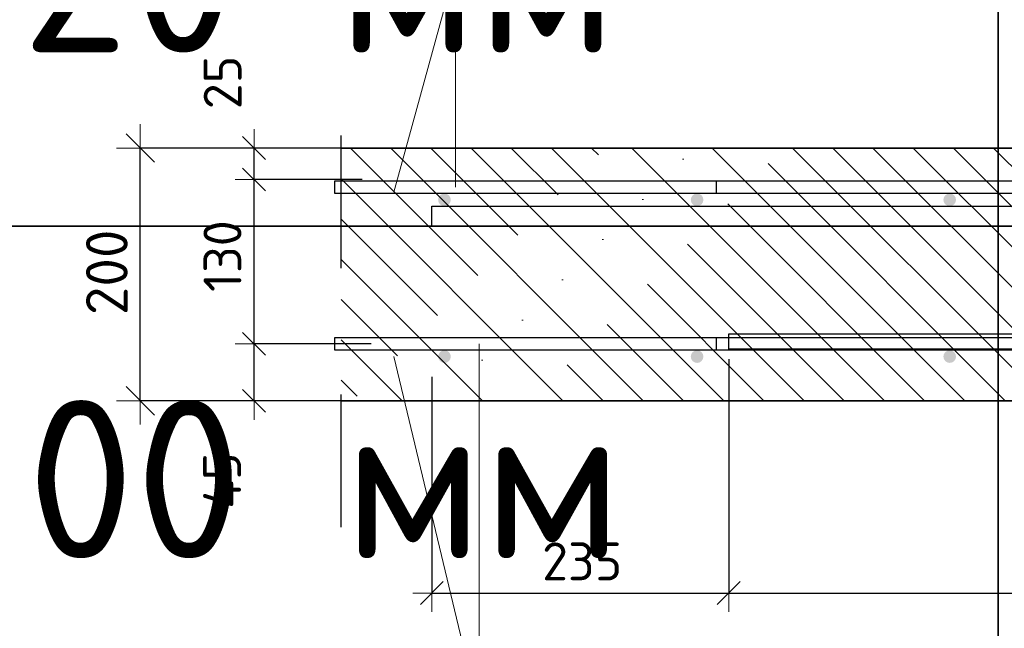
# Model space of a CAD drawing. Header units: metres. Extents: x -38 to 114, y -15 to 21.
# Tile 67 of 244: x 86.937 to 87.716, y -5.611 to -5.129. Entities that reach past the tile are written whole.
import ezdxf

# ---------------------------------------------------------------- set-up
doc = ezdxf.new("R2010")
doc.units = ezdxf.units.M
doc.header["$PDMODE"] = 65
doc.linetypes.add('______4', pattern=[0.135, 0.105, -0.03])
for name, color, linetype, lineweight in [('XR$4$Арм. стержнями верхней зоны', 180, 'Continuous', 35), ('XR$4$Арм. стержнями нижней зоны', 180, 'Continuous', 35), ('XR$4$Арм.стержн. Арматура края', 96, 'Continuous', 35), ('XR$4$Арм.стержн.горизонт. 1', 180, 'Continuous', 35), ('XR$4$Арм.стержн.горизонт. 2', 202, 'Continuous', 35), ('XR$4$ВК__отв в полу 1-2 эт', 220, 'Continuous', 25), ('XR$4$Размерная линия (1)', 7, 'Continuous', 13), ('XR$4$Размерная линия_ общее', 7, 'Continuous', 13), ('XR$6$Арм. стержнями верхней зоны', 180, 'Continuous', 35), ('XR$6$Арм. стержнями нижней зоны', 180, 'Continuous', 35), ('XR$6$Арм.стержн. Арматура края', 96, 'Continuous', 35), ('XR$6$Арм.стержн.горизонт. 1', 180, 'Continuous', 35), ('XR$6$Арм.стержн.горизонт. 2', 202, 'Continuous', 35), ('XR$6$ВК__отв в полу 1-2 эт', 220, 'Continuous', 25), ('XR$6$Размерная линия (1)', 7, 'Continuous', 13), ('XR$6$Размерная линия_ общее', 7, 'Continuous', 13)]:
    doc.layers.add(name, color=color, linetype=linetype, lineweight=lineweight)
doc.styles.add('ISOCPEUR', font='txt')
doc.dimstyles.new('DIMSTYLE_12', dxfattribs={"dimtxt": 0.03, "dimasz": 0.03, "dimexe": 0, "dimexo": 0, "dimgap": 0.015, "dimtad": 2, "dimdec": 0, "dimlfac": 1000, "dimrnd": 1, "dimzin": 12, "dimdsep": 46, "dimtxsty": 'ISOCPEUR', "dimblk1": 'ALL_ML_STRICH', "dimblk2": 'ALL_ML_STRICH', "dimsah": 1, "dimcen": 0, "dimclrd": 7, "dimclre": 256, "dimclrt": 7, "dimadec": 0, "dimazin": 0, "dimtfac": 1, "dimtdec": 0, "dimtix": 1, "dimtmove": 2, "dimatfit": 3, "dimfxl": 0, "dimtzin": 0, "dimlwd": 0, "dimlwe": -3, "dimarcsym": 0})
doc.dimstyles.new('DIMSTYLE_14', dxfattribs={"dimtxt": 0.03, "dimasz": 0.03, "dimexe": 0, "dimexo": 0, "dimgap": 0.015, "dimtad": 2, "dimdec": 0, "dimlfac": 1000, "dimrnd": 1, "dimzin": 12, "dimdsep": 46, "dimtxsty": 'ISOCPEUR', "dimblk1": 'ALL_ML_STRICH', "dimblk2": 'ALL_ML_STRICH', "dimsah": 1, "dimcen": 0, "dimclrd": 7, "dimclre": 256, "dimclrt": 7, "dimadec": 0, "dimazin": 0, "dimtfac": 1, "dimtdec": 0, "dimtix": 1, "dimtmove": 2, "dimatfit": 3, "dimfxl": 0, "dimtvp": 1.2, "dimtzin": 0, "dimlwd": 0, "dimlwe": -3, "dimarcsym": 0})
doc.dimstyles.new('DIMSTYLE_24', dxfattribs={"dimtxt": 0.03, "dimasz": 0.03, "dimexe": 0, "dimexo": 0, "dimgap": 0.015, "dimtad": 2, "dimdec": 0, "dimlfac": 1000, "dimrnd": 5, "dimzin": 12, "dimdsep": 46, "dimtxsty": 'ISOCPEUR', "dimblk1": 'ALL_ML_STRICH', "dimblk2": 'ALL_ML_STRICH', "dimsah": 1, "dimcen": 0, "dimclrd": 7, "dimclre": 256, "dimclrt": 7, "dimadec": 0, "dimazin": 0, "dimtfac": 1, "dimtdec": 0, "dimtix": 1, "dimtmove": 2, "dimatfit": 3, "dimfxl": 0, "dimtzin": 0, "dimlwd": 0, "dimlwe": -3, "dimarcsym": 0})
doc.dimstyles.new('DIMSTYLE_8', dxfattribs={"dimtxt": 0.033, "dimasz": 0.0375, "dimexe": 0, "dimexo": 0, "dimgap": 0.0165, "dimtad": 2, "dimdec": 0, "dimlfac": 1000, "dimrnd": 1, "dimzin": 12, "dimdsep": 46, "dimtxsty": 'ISOCPEUR', "dimblk1": 'ALL_ML_STRICH', "dimblk2": 'ALL_ML_STRICH', "dimsah": 1, "dimcen": 0, "dimclrd": 7, "dimclre": 256, "dimclrt": 7, "dimadec": 0, "dimazin": 0, "dimtfac": 1, "dimtdec": 0, "dimtix": 1, "dimtmove": 2, "dimatfit": 3, "dimfxl": 0, "dimtzin": 0, "dimlwd": 0, "dimlwe": -3, "dimarcsym": 0})
pattern_1 = [(135, (0, 0), (-0.031819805, -0.031819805), [0.4, -0.05, 0, -0.05]), (135, (-0.01591, -0.01591), (-0.031819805, -0.031819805), [0.8, -0.1, 0.1, -0.1])]

# ---------------------------------------------------------------- blocks, each defined once
blk = doc.blocks.new('ALL_ML_STRICH')
at = {"color": 0, "linetype": 'ByBlock', "lineweight": -2}
for p, q in [((0, -0.5), (0, 0.5)), ((-0.3, -0.3), (0.3, 0.3)), ((-1, 0), (0.5, 0))]:
    blk.add_line(p, q, dxfattribs=at)
blk = doc.blocks.new('*D416')
at = {"layer": 'DEFPOINTS', "color": 7, "linetype": 'Continuous', "lineweight": 13, "transparency": 33554687}
for p in [(87.23884, -5.23081), (87.03226, -5.43081), (87.23884, -5.43081)]:
    blk.add_point(p, dxfattribs=at)
at = {"layer": 'XR$4$Размерная линия_ общее', "color": 253, "linetype": 'Continuous', "lineweight": -2, "true_color": 0xa0a0a0, "transparency": 33554687}
for p, q in [((87.21884, -5.23081), (87.03226, -5.23081)), ((87.21884, -5.43081), (87.03226, -5.43081))]:
    blk.add_line(p, q, dxfattribs=at)
at = {"layer": 'XR$4$Размерная линия_ общее', "color": 7, "linetype": 'Continuous', "lineweight": -2, "transparency": 33554687}
blk.add_line((87.03226, -5.43081), (87.03226, -5.23081), dxfattribs=at)
at = {"layer": 'XR$4$Размерная линия_ общее', "color": 7, "linetype": 'Continuous', "lineweight": 13, "transparency": 33554687, "xscale": 0.0375, "yscale": 0.0375, "zscale": 0.0375}
for p, rotation in [((87.03226, -5.23081), 90), ((87.03226, -5.43081), 270)]:
    blk.add_blockref('ALL_ML_STRICH', p, dxfattribs=dict(at, rotation=rotation))
at = {"layer": 'XR$4$Размерная линия_ общее', "color": 7, "linetype": 'Continuous', "lineweight": 13, "transparency": 33554687, "insert": (87.00576, -5.32916), "char_height": 0.033, "width": 0.099, "attachment_point": 5, "rotation": 90, "style": 'ISOCPEUR'}
blk.add_mtext('\\A1;{200}', dxfattribs=at)
blk = doc.blocks.new('*D417')
at = {"layer": 'DEFPOINTS', "color": 7, "linetype": 'Continuous', "lineweight": 13, "transparency": 33554687}
for p in [(87.23496, -5.38581), (87.12229, -5.43081), (87.22211, -5.43081)]:
    blk.add_point(p, dxfattribs=at)
at = {"layer": 'XR$4$Размерная линия (1)', "color": 9, "linetype": 'Continuous', "lineweight": -2, "true_color": 0xc7c7c7, "transparency": 33554687}
for p, q in [((87.21496, -5.38581), (87.12229, -5.38581)), ((87.20211, -5.43081), (87.12229, -5.43081))]:
    blk.add_line(p, q, dxfattribs=at)
at = {"layer": 'XR$4$Размерная линия (1)', "color": 7, "linetype": 'Continuous', "lineweight": -2, "transparency": 33554687}
blk.add_line((87.12229, -5.43081), (87.12229, -5.38581), dxfattribs=at)
at = {"layer": 'XR$4$Размерная линия (1)', "color": 7, "linetype": 'Continuous', "lineweight": 13, "transparency": 33554687, "xscale": 0.03, "yscale": 0.03, "zscale": 0.03}
for p, rotation in [((87.12229, -5.38581), 90), ((87.12229, -5.43081), 270)]:
    blk.add_blockref('ALL_ML_STRICH', p, dxfattribs=dict(at, rotation=rotation))
at = {"layer": 'XR$4$Размерная линия (1)', "color": 7, "linetype": 'Continuous', "lineweight": 13, "transparency": 33554687, "insert": (87.09698, -5.49394), "char_height": 0.03, "width": 0.06, "attachment_point": 5, "rotation": 90, "style": 'ISOCPEUR'}
blk.add_mtext('\\A1;{45}', dxfattribs=at)
blk = doc.blocks.new('*D418')
at = {"layer": 'DEFPOINTS', "color": 7, "linetype": 'Continuous', "lineweight": 13, "transparency": 33554687}
for p in [(87.22793, -5.25581), (87.12229, -5.38581), (87.23496, -5.38581)]:
    blk.add_point(p, dxfattribs=at)
at = {"layer": 'XR$4$Размерная линия (1)', "color": 9, "linetype": 'Continuous', "lineweight": -2, "true_color": 0xc7c7c7, "transparency": 33554687}
for p, q in [((87.20793, -5.25581), (87.12229, -5.25581)), ((87.21496, -5.38581), (87.12229, -5.38581))]:
    blk.add_line(p, q, dxfattribs=at)
at = {"layer": 'XR$4$Размерная линия (1)', "color": 7, "linetype": 'Continuous', "lineweight": -2, "transparency": 33554687}
blk.add_line((87.12229, -5.38581), (87.12229, -5.25581), dxfattribs=at)
at = {"layer": 'XR$4$Размерная линия (1)', "color": 7, "linetype": 'Continuous', "lineweight": 13, "transparency": 33554687, "xscale": 0.03, "yscale": 0.03, "zscale": 0.03}
for p, rotation in [((87.12229, -5.25581), 90), ((87.12229, -5.38581), 270)]:
    blk.add_blockref('ALL_ML_STRICH', p, dxfattribs=dict(at, rotation=rotation))
at = {"layer": 'XR$4$Размерная линия (1)', "color": 7, "linetype": 'Continuous', "lineweight": 13, "transparency": 33554687, "insert": (87.09729, -5.31631), "char_height": 0.03, "width": 0.09, "attachment_point": 5, "rotation": 90, "style": 'ISOCPEUR'}
blk.add_mtext('\\A1;{130}', dxfattribs=at)
blk = doc.blocks.new('*D419')
at = {"layer": 'DEFPOINTS', "color": 7, "linetype": 'Continuous', "lineweight": 13, "transparency": 33554687}
for p in [(87.2458, -5.23081), (87.12229, -5.25581), (87.22793, -5.25581)]:
    blk.add_point(p, dxfattribs=at)
at = {"layer": 'XR$4$Размерная линия (1)', "color": 9, "linetype": 'Continuous', "lineweight": -2, "true_color": 0xc7c7c7, "transparency": 33554687}
for p, q in [((87.2258, -5.23081), (87.12229, -5.23081)), ((87.20793, -5.25581), (87.12229, -5.25581))]:
    blk.add_line(p, q, dxfattribs=at)
at = {"layer": 'XR$4$Размерная линия (1)', "color": 7, "linetype": 'Continuous', "lineweight": -2, "transparency": 33554687}
blk.add_line((87.12229, -5.25581), (87.12229, -5.23081), dxfattribs=at)
at = {"layer": 'XR$4$Размерная линия (1)', "color": 7, "linetype": 'Continuous', "lineweight": 13, "transparency": 33554687, "xscale": 0.03, "yscale": 0.03, "zscale": 0.03}
for p, rotation in [((87.12229, -5.23081), 90), ((87.12229, -5.25581), 270)]:
    blk.add_blockref('ALL_ML_STRICH', p, dxfattribs=dict(at, rotation=rotation))
at = {"layer": 'XR$4$Размерная линия (1)', "color": 7, "linetype": 'Continuous', "lineweight": 13, "transparency": 33554687, "insert": (87.09743, -5.17898), "char_height": 0.03, "width": 0.06, "attachment_point": 5, "rotation": 90, "style": 'ISOCPEUR'}
blk.add_mtext('\\A1;{25}', dxfattribs=at)
blk = doc.blocks.new('*D481')
at = {"layer": 'DEFPOINTS', "color": 7, "linetype": 'Continuous', "lineweight": 13, "transparency": 33554687}
for p in [(87.49808, -5.37781), (87.26308, -5.39181), (87.26308, -5.58282)]:
    blk.add_point(p, dxfattribs=at)
at = {"layer": 'XR$4$Размерная линия (1)', "color": 9, "linetype": 'Continuous', "lineweight": -2, "true_color": 0xc7c7c7, "transparency": 33554687}
for p, q in [((87.49808, -5.39781), (87.49808, -5.58282)), ((87.26308, -5.41181), (87.26308, -5.58282))]:
    blk.add_line(p, q, dxfattribs=at)
at = {"layer": 'XR$4$Размерная линия (1)', "color": 7, "linetype": 'Continuous', "lineweight": -2, "transparency": 33554687}
blk.add_line((87.26308, -5.58282), (87.49808, -5.58282), dxfattribs=at)
at = {"layer": 'XR$4$Размерная линия (1)', "color": 7, "linetype": 'Continuous', "lineweight": 13, "transparency": 33554687, "xscale": 0.03, "yscale": 0.03, "zscale": 0.03, "rotation": 180}
blk.add_blockref('ALL_ML_STRICH', (87.26308, -5.58282), dxfattribs=at)
at = {"layer": 'XR$4$Размерная линия (1)', "color": 7, "linetype": 'Continuous', "lineweight": 13, "transparency": 33554687, "xscale": 0.03, "yscale": 0.03, "zscale": 0.03}
blk.add_blockref('ALL_ML_STRICH', (87.49808, -5.58282), dxfattribs=at)
at = {"layer": 'XR$4$Размерная линия (1)', "color": 7, "linetype": 'Continuous', "lineweight": 13, "transparency": 33554687, "insert": (87.38208, -5.55782), "char_height": 0.03, "width": 0.09, "attachment_point": 5, "style": 'ISOCPEUR'}
blk.add_mtext('\\A1;{235}', dxfattribs=at)
blk = doc.blocks.new('*D482')
at = {"layer": 'DEFPOINTS', "color": 7, "linetype": 'Continuous', "lineweight": 13, "transparency": 33554687}
for p in [(87.49808, -5.37781), (88.38308, -5.43081), (87.49808, -5.58282)]:
    blk.add_point(p, dxfattribs=at)
at = {"layer": 'XR$4$Размерная линия (1)', "color": 9, "linetype": 'Continuous', "lineweight": -2, "true_color": 0xc7c7c7, "transparency": 33554687}
for p, q in [((87.49808, -5.39781), (87.49808, -5.58282)), ((88.38308, -5.45081), (88.38308, -5.58282))]:
    blk.add_line(p, q, dxfattribs=at)
at = {"layer": 'XR$4$Размерная линия (1)', "color": 7, "linetype": 'Continuous', "lineweight": -2, "transparency": 33554687}
blk.add_line((87.49808, -5.58282), (88.38308, -5.58282), dxfattribs=at)
at = {"layer": 'XR$4$Размерная линия (1)', "color": 7, "linetype": 'Continuous', "lineweight": 13, "transparency": 33554687, "xscale": 0.03, "yscale": 0.03, "zscale": 0.03, "rotation": 180}
blk.add_blockref('ALL_ML_STRICH', (87.49808, -5.58282), dxfattribs=at)
at = {"layer": 'XR$4$Размерная линия (1)', "color": 7, "linetype": 'Continuous', "lineweight": 13, "transparency": 33554687, "xscale": 0.03, "yscale": 0.03, "zscale": 0.03}
blk.add_blockref('ALL_ML_STRICH', (88.38308, -5.58282), dxfattribs=at)
at = {"layer": 'XR$4$Размерная линия (1)', "color": 7, "linetype": 'Continuous', "lineweight": 13, "transparency": 33554687, "insert": (87.94208, -5.55782), "char_height": 0.03, "width": 0.09, "attachment_point": 5, "style": 'ISOCPEUR'}
blk.add_mtext('\\A1;{885}', dxfattribs=at)
blk = doc.blocks.new('*D717')
at = {"layer": 'DEFPOINTS', "color": 7, "linetype": 'Continuous', "lineweight": 13, "transparency": 33554687}
for p in [(87.23884, -5.23081), (87.03226, -5.43081), (87.23884, -5.43081)]:
    blk.add_point(p, dxfattribs=at)
at = {"layer": 'XR$6$Размерная линия_ общее', "color": 253, "linetype": 'Continuous', "lineweight": -2, "true_color": 0xa0a0a0, "transparency": 33554687}
for p, q in [((87.21884, -5.23081), (87.03226, -5.23081)), ((87.21884, -5.43081), (87.03226, -5.43081))]:
    blk.add_line(p, q, dxfattribs=at)
at = {"layer": 'XR$6$Размерная линия_ общее', "color": 7, "linetype": 'Continuous', "lineweight": -2, "transparency": 33554687}
blk.add_line((87.03226, -5.43081), (87.03226, -5.23081), dxfattribs=at)
at = {"layer": 'XR$6$Размерная линия_ общее', "color": 7, "linetype": 'Continuous', "lineweight": 13, "transparency": 33554687, "xscale": 0.0375, "yscale": 0.0375, "zscale": 0.0375}
for p, rotation in [((87.03226, -5.23081), 90), ((87.03226, -5.43081), 270)]:
    blk.add_blockref('ALL_ML_STRICH', p, dxfattribs=dict(at, rotation=rotation))
at = {"layer": 'XR$6$Размерная линия_ общее', "color": 7, "linetype": 'Continuous', "lineweight": 13, "transparency": 33554687, "insert": (87.00576, -5.32916), "char_height": 0.033, "width": 0.099, "attachment_point": 5, "rotation": 90, "style": 'ISOCPEUR'}
blk.add_mtext('\\A1;{200}', dxfattribs=at)
blk = doc.blocks.new('*D718')
at = {"layer": 'DEFPOINTS', "color": 7, "linetype": 'Continuous', "lineweight": 13, "transparency": 33554687}
for p in [(87.23496, -5.38581), (87.12229, -5.43081), (87.22211, -5.43081)]:
    blk.add_point(p, dxfattribs=at)
at = {"layer": 'XR$6$Размерная линия (1)', "color": 9, "linetype": 'Continuous', "lineweight": -2, "true_color": 0xc7c7c7, "transparency": 33554687}
for p, q in [((87.21496, -5.38581), (87.12229, -5.38581)), ((87.20211, -5.43081), (87.12229, -5.43081))]:
    blk.add_line(p, q, dxfattribs=at)
at = {"layer": 'XR$6$Размерная линия (1)', "color": 7, "linetype": 'Continuous', "lineweight": -2, "transparency": 33554687}
blk.add_line((87.12229, -5.43081), (87.12229, -5.38581), dxfattribs=at)
at = {"layer": 'XR$6$Размерная линия (1)', "color": 7, "linetype": 'Continuous', "lineweight": 13, "transparency": 33554687, "xscale": 0.03, "yscale": 0.03, "zscale": 0.03}
for p, rotation in [((87.12229, -5.38581), 90), ((87.12229, -5.43081), 270)]:
    blk.add_blockref('ALL_ML_STRICH', p, dxfattribs=dict(at, rotation=rotation))
at = {"layer": 'XR$6$Размерная линия (1)', "color": 7, "linetype": 'Continuous', "lineweight": 13, "transparency": 33554687, "insert": (87.09698, -5.49394), "char_height": 0.03, "width": 0.06, "attachment_point": 5, "rotation": 90, "style": 'ISOCPEUR'}
blk.add_mtext('\\A1;{45}', dxfattribs=at)
blk = doc.blocks.new('*D719')
at = {"layer": 'DEFPOINTS', "color": 7, "linetype": 'Continuous', "lineweight": 13, "transparency": 33554687}
for p in [(87.22793, -5.25581), (87.12229, -5.38581), (87.23496, -5.38581)]:
    blk.add_point(p, dxfattribs=at)
at = {"layer": 'XR$6$Размерная линия (1)', "color": 9, "linetype": 'Continuous', "lineweight": -2, "true_color": 0xc7c7c7, "transparency": 33554687}
for p, q in [((87.20793, -5.25581), (87.12229, -5.25581)), ((87.21496, -5.38581), (87.12229, -5.38581))]:
    blk.add_line(p, q, dxfattribs=at)
at = {"layer": 'XR$6$Размерная линия (1)', "color": 7, "linetype": 'Continuous', "lineweight": -2, "transparency": 33554687}
blk.add_line((87.12229, -5.38581), (87.12229, -5.25581), dxfattribs=at)
at = {"layer": 'XR$6$Размерная линия (1)', "color": 7, "linetype": 'Continuous', "lineweight": 13, "transparency": 33554687, "xscale": 0.03, "yscale": 0.03, "zscale": 0.03}
for p, rotation in [((87.12229, -5.25581), 90), ((87.12229, -5.38581), 270)]:
    blk.add_blockref('ALL_ML_STRICH', p, dxfattribs=dict(at, rotation=rotation))
at = {"layer": 'XR$6$Размерная линия (1)', "color": 7, "linetype": 'Continuous', "lineweight": 13, "transparency": 33554687, "insert": (87.09729, -5.31631), "char_height": 0.03, "width": 0.09, "attachment_point": 5, "rotation": 90, "style": 'ISOCPEUR'}
blk.add_mtext('\\A1;{130}', dxfattribs=at)
blk = doc.blocks.new('*D720')
at = {"layer": 'DEFPOINTS', "color": 7, "linetype": 'Continuous', "lineweight": 13, "transparency": 33554687}
for p in [(87.2458, -5.23081), (87.12229, -5.25581), (87.22793, -5.25581)]:
    blk.add_point(p, dxfattribs=at)
at = {"layer": 'XR$6$Размерная линия (1)', "color": 9, "linetype": 'Continuous', "lineweight": -2, "true_color": 0xc7c7c7, "transparency": 33554687}
for p, q in [((87.2258, -5.23081), (87.12229, -5.23081)), ((87.20793, -5.25581), (87.12229, -5.25581))]:
    blk.add_line(p, q, dxfattribs=at)
at = {"layer": 'XR$6$Размерная линия (1)', "color": 7, "linetype": 'Continuous', "lineweight": -2, "transparency": 33554687}
blk.add_line((87.12229, -5.25581), (87.12229, -5.23081), dxfattribs=at)
at = {"layer": 'XR$6$Размерная линия (1)', "color": 7, "linetype": 'Continuous', "lineweight": 13, "transparency": 33554687, "xscale": 0.03, "yscale": 0.03, "zscale": 0.03}
for p, rotation in [((87.12229, -5.23081), 90), ((87.12229, -5.25581), 270)]:
    blk.add_blockref('ALL_ML_STRICH', p, dxfattribs=dict(at, rotation=rotation))
at = {"layer": 'XR$6$Размерная линия (1)', "color": 7, "linetype": 'Continuous', "lineweight": 13, "transparency": 33554687, "insert": (87.09743, -5.17898), "char_height": 0.03, "width": 0.06, "attachment_point": 5, "rotation": 90, "style": 'ISOCPEUR'}
blk.add_mtext('\\A1;{25}', dxfattribs=at)
blk = doc.blocks.new('*D737')
at = {"layer": 'DEFPOINTS', "color": 7, "linetype": 'Continuous', "lineweight": 13, "transparency": 33554687}
for p in [(87.49808, -5.37781), (87.26308, -5.39181), (87.26308, -5.58282)]:
    blk.add_point(p, dxfattribs=at)
at = {"layer": 'XR$6$Размерная линия (1)', "color": 9, "linetype": 'Continuous', "lineweight": -2, "true_color": 0xc7c7c7, "transparency": 33554687}
for p, q in [((87.49808, -5.39781), (87.49808, -5.58282)), ((87.26308, -5.41181), (87.26308, -5.58282))]:
    blk.add_line(p, q, dxfattribs=at)
at = {"layer": 'XR$6$Размерная линия (1)', "color": 7, "linetype": 'Continuous', "lineweight": -2, "transparency": 33554687}
blk.add_line((87.26308, -5.58282), (87.49808, -5.58282), dxfattribs=at)
at = {"layer": 'XR$6$Размерная линия (1)', "color": 7, "linetype": 'Continuous', "lineweight": 13, "transparency": 33554687, "xscale": 0.03, "yscale": 0.03, "zscale": 0.03, "rotation": 180}
blk.add_blockref('ALL_ML_STRICH', (87.26308, -5.58282), dxfattribs=at)
at = {"layer": 'XR$6$Размерная линия (1)', "color": 7, "linetype": 'Continuous', "lineweight": 13, "transparency": 33554687, "xscale": 0.03, "yscale": 0.03, "zscale": 0.03}
blk.add_blockref('ALL_ML_STRICH', (87.49808, -5.58282), dxfattribs=at)
at = {"layer": 'XR$6$Размерная линия (1)', "color": 7, "linetype": 'Continuous', "lineweight": 13, "transparency": 33554687, "insert": (87.38208, -5.55782), "char_height": 0.03, "width": 0.09, "attachment_point": 5, "style": 'ISOCPEUR'}
blk.add_mtext('\\A1;{235}', dxfattribs=at)
blk = doc.blocks.new('*D738')
at = {"layer": 'DEFPOINTS', "color": 7, "linetype": 'Continuous', "lineweight": 13, "transparency": 33554687}
for p in [(87.49808, -5.37781), (88.38308, -5.43081), (87.49808, -5.58282)]:
    blk.add_point(p, dxfattribs=at)
at = {"layer": 'XR$6$Размерная линия (1)', "color": 9, "linetype": 'Continuous', "lineweight": -2, "true_color": 0xc7c7c7, "transparency": 33554687}
for p, q in [((87.49808, -5.39781), (87.49808, -5.58282)), ((88.38308, -5.45081), (88.38308, -5.58282))]:
    blk.add_line(p, q, dxfattribs=at)
at = {"layer": 'XR$6$Размерная линия (1)', "color": 7, "linetype": 'Continuous', "lineweight": -2, "transparency": 33554687}
blk.add_line((87.49808, -5.58282), (88.38308, -5.58282), dxfattribs=at)
at = {"layer": 'XR$6$Размерная линия (1)', "color": 7, "linetype": 'Continuous', "lineweight": 13, "transparency": 33554687, "xscale": 0.03, "yscale": 0.03, "zscale": 0.03, "rotation": 180}
blk.add_blockref('ALL_ML_STRICH', (87.49808, -5.58282), dxfattribs=at)
at = {"layer": 'XR$6$Размерная линия (1)', "color": 7, "linetype": 'Continuous', "lineweight": 13, "transparency": 33554687, "xscale": 0.03, "yscale": 0.03, "zscale": 0.03}
blk.add_blockref('ALL_ML_STRICH', (88.38308, -5.58282), dxfattribs=at)
at = {"layer": 'XR$6$Размерная линия (1)', "color": 7, "linetype": 'Continuous', "lineweight": 13, "transparency": 33554687, "insert": (87.94208, -5.55782), "char_height": 0.03, "width": 0.09, "attachment_point": 5, "style": 'ISOCPEUR'}
blk.add_mtext('\\A1;{885}', dxfattribs=at)

msp = doc.modelspace()

# ---------------------------------------------------------------- hatches: boundary and pattern name
at = {"linetype": 'Continuous', "lineweight": 13, "transparency": 33554687}
h = msp.add_hatch(dxfattribs=at)
h.set_pattern_fill('__________540', scale=0.015, style=0, pattern_type=2)
h.set_pattern_definition(pattern_1)
h.paths.add_polyline_path([(88.38308, -5.43081), (88.38308, -5.23081), (87.19134, -5.23081), (87.19134, -5.43081)], flags=0)
h = msp.add_hatch(dxfattribs=at)
h.set_pattern_fill('__________540', scale=0.015, style=0, pattern_type=2)
h.set_pattern_definition(pattern_1)
h.paths.add_polyline_path([(88.38308, -5.43081), (88.38308, -5.23081), (87.19134, -5.23081), (87.19134, -5.43081)], flags=0)
at = {"layer": 'XR$4$Арм. стержнями верхней зоны', "linetype": 'Continuous', "lineweight": 50, "transparency": 33554687}
for points in [[(87.27808, -5.27181), (87.2777, -5.2699), (87.27662, -5.26827), (87.275, -5.26719), (87.27308, -5.26681), (87.27117, -5.26719), (87.26955, -5.26827), (87.26846, -5.2699), (87.26808, -5.27181), (87.26846, -5.27372), (87.26955, -5.27535), (87.27117, -5.27643), (87.27308, -5.27681), (87.275, -5.27643), (87.27662, -5.27535), (87.2777, -5.27372)], [(87.47808, -5.27181), (87.4777, -5.2699), (87.47662, -5.26827), (87.475, -5.26719), (87.47308, -5.26681), (87.47117, -5.26719), (87.46955, -5.26827), (87.46846, -5.2699), (87.46808, -5.27181), (87.46846, -5.27372), (87.46955, -5.27535), (87.47117, -5.27643), (87.47308, -5.27681), (87.475, -5.27643), (87.47662, -5.27535), (87.4777, -5.27372)], [(87.67808, -5.27181), (87.6777, -5.2699), (87.67662, -5.26827), (87.675, -5.26719), (87.67308, -5.26681), (87.67117, -5.26719), (87.66955, -5.26827), (87.66846, -5.2699), (87.66808, -5.27181), (87.66846, -5.27372), (87.66955, -5.27535), (87.67117, -5.27643), (87.67308, -5.27681), (87.675, -5.27643), (87.67662, -5.27535), (87.6777, -5.27372)]]:
    msp.add_hatch(color=4, dxfattribs=at).paths.add_polyline_path(points)
at = {"layer": 'XR$4$Арм. стержнями нижней зоны', "linetype": 'Continuous', "lineweight": 50, "transparency": 33554687}
for points in [[(87.27808, -5.39581), (87.2777, -5.3939), (87.27662, -5.39227), (87.275, -5.39119), (87.27308, -5.39081), (87.27117, -5.39119), (87.26955, -5.39227), (87.26846, -5.3939), (87.26808, -5.39581), (87.26846, -5.39772), (87.26955, -5.39935), (87.27117, -5.40043), (87.27308, -5.40081), (87.275, -5.40043), (87.27662, -5.39935), (87.2777, -5.39772)], [(87.47808, -5.39581), (87.4777, -5.3939), (87.47662, -5.39227), (87.475, -5.39119), (87.47308, -5.39081), (87.47117, -5.39119), (87.46955, -5.39227), (87.46846, -5.3939), (87.46808, -5.39581), (87.46846, -5.39772), (87.46955, -5.39935), (87.47117, -5.40043), (87.47308, -5.40081), (87.475, -5.40043), (87.47662, -5.39935), (87.4777, -5.39772)], [(87.67808, -5.39581), (87.6777, -5.3939), (87.67662, -5.39227), (87.675, -5.39119), (87.67308, -5.39081), (87.67117, -5.39119), (87.66955, -5.39227), (87.66846, -5.3939), (87.66808, -5.39581), (87.66846, -5.39772), (87.66955, -5.39935), (87.67117, -5.40043), (87.67308, -5.40081), (87.675, -5.40043), (87.67662, -5.39935), (87.6777, -5.39772)]]:
    msp.add_hatch(color=4, dxfattribs=at).paths.add_polyline_path(points)
at = {"layer": 'XR$6$Арм. стержнями верхней зоны', "linetype": 'Continuous', "lineweight": 50, "transparency": 33554687}
for points in [[(87.27808, -5.27181), (87.2777, -5.2699), (87.27662, -5.26827), (87.275, -5.26719), (87.27308, -5.26681), (87.27117, -5.26719), (87.26955, -5.26827), (87.26846, -5.2699), (87.26808, -5.27181), (87.26846, -5.27372), (87.26955, -5.27535), (87.27117, -5.27643), (87.27308, -5.27681), (87.275, -5.27643), (87.27662, -5.27535), (87.2777, -5.27372)], [(87.47808, -5.27181), (87.4777, -5.2699), (87.47662, -5.26827), (87.475, -5.26719), (87.47308, -5.26681), (87.47117, -5.26719), (87.46955, -5.26827), (87.46846, -5.2699), (87.46808, -5.27181), (87.46846, -5.27372), (87.46955, -5.27535), (87.47117, -5.27643), (87.47308, -5.27681), (87.475, -5.27643), (87.47662, -5.27535), (87.4777, -5.27372)], [(87.67808, -5.27181), (87.6777, -5.2699), (87.67662, -5.26827), (87.675, -5.26719), (87.67308, -5.26681), (87.67117, -5.26719), (87.66955, -5.26827), (87.66846, -5.2699), (87.66808, -5.27181), (87.66846, -5.27372), (87.66955, -5.27535), (87.67117, -5.27643), (87.67308, -5.27681), (87.675, -5.27643), (87.67662, -5.27535), (87.6777, -5.27372)]]:
    msp.add_hatch(color=4, dxfattribs=at).paths.add_polyline_path(points)
at = {"layer": 'XR$6$Арм. стержнями нижней зоны', "linetype": 'Continuous', "lineweight": 50, "transparency": 33554687}
for points in [[(87.27808, -5.39581), (87.2777, -5.3939), (87.27662, -5.39227), (87.275, -5.39119), (87.27308, -5.39081), (87.27117, -5.39119), (87.26955, -5.39227), (87.26846, -5.3939), (87.26808, -5.39581), (87.26846, -5.39772), (87.26955, -5.39935), (87.27117, -5.40043), (87.27308, -5.40081), (87.275, -5.40043), (87.27662, -5.39935), (87.2777, -5.39772)], [(87.47808, -5.39581), (87.4777, -5.3939), (87.47662, -5.39227), (87.475, -5.39119), (87.47308, -5.39081), (87.47117, -5.39119), (87.46955, -5.39227), (87.46846, -5.3939), (87.46808, -5.39581), (87.46846, -5.39772), (87.46955, -5.39935), (87.47117, -5.40043), (87.47308, -5.40081), (87.475, -5.40043), (87.47662, -5.39935), (87.4777, -5.39772)], [(87.67808, -5.39581), (87.6777, -5.3939), (87.67662, -5.39227), (87.675, -5.39119), (87.67308, -5.39081), (87.67117, -5.39119), (87.66955, -5.39227), (87.66846, -5.3939), (87.66808, -5.39581), (87.66846, -5.39772), (87.66955, -5.39935), (87.67117, -5.40043), (87.67308, -5.40081), (87.675, -5.40043), (87.67662, -5.39935), (87.6777, -5.39772)]]:
    msp.add_hatch(color=4, dxfattribs=at).paths.add_polyline_path(points)

# ---------------------------------------------------------------- linework, layer by layer
at = {"color": 7, "linetype": 'Continuous', "lineweight": 35, "transparency": 33554687}
for p, q in [((87.71143, -4.89271), (87.71143, -5.29271)), ((88.38308, -5.23081), (87.19134, -5.23081)), ((88.38308, -5.23081), (87.19134, -5.23081)), ((80.71143, -5.29271), (89.96143, -5.29271)), ((89.96143, -5.29271), (80.71143, -5.29271)), ((87.71143, -5.29271), (87.71143, -5.69271)), ((87.19134, -5.43081), (88.38308, -5.43081)), ((87.19134, -5.43081), (88.38308, -5.43081))]:
    msp.add_line(p, q, dxfattribs=at)
at = {"color": 7, "linetype": '______4', "lineweight": 25, "transparency": 33554687}
msp.add_line((87.19134, -5.53081), (87.19134, -5.13081), dxfattribs=at)
msp.add_line((87.19134, -5.53081), (87.19134, -5.13081), dxfattribs=at)
at = {"color": 7, "linetype": 'Continuous', "lineweight": 13, "transparency": 33554687}
msp.add_line((89.96143, -5.29271), (80.71143, -5.29271), dxfattribs=at)
at = {"layer": 'XR$4$Арм. стержнями верхней зоны', "color": 7, "linetype": 'Continuous', "lineweight": 13, "transparency": 33554687}
msp.add_line((87.28185, -5.0833), (87.28185, -5.26181), dxfattribs=at)
at = {"layer": 'XR$4$Арм. стержнями верхней зоны', "color": 4, "linetype": 'Continuous', "lineweight": 25, "transparency": 33554687}
msp.add_lwpolyline([(87.18634, -5.25681), (88.35808, -5.25681), (88.35808, -5.26681), (87.18634, -5.26681), (87.18634, -5.25681)], dxfattribs=at)
msp.add_lwpolyline([(87.18634, -5.25681), (88.35808, -5.25681), (88.35808, -5.26681), (87.18634, -5.26681), (87.18634, -5.25681)], dxfattribs=at)
at = {"layer": 'XR$4$Арм. стержнями нижней зоны', "color": 4, "linetype": 'Continuous', "lineweight": 25, "transparency": 33554687}
msp.add_lwpolyline([(87.18634, -5.38081), (88.35808, -5.38081), (88.35808, -5.39081), (87.18634, -5.39081), (87.18634, -5.38081)], dxfattribs=at)
msp.add_lwpolyline([(87.18634, -5.38081), (88.35808, -5.38081), (88.35808, -5.39081), (87.18634, -5.39081), (87.18634, -5.38081)], dxfattribs=at)
at = {"layer": 'XR$4$Арм.стержн. Арматура края', "color": 7, "linetype": 'Continuous', "lineweight": 13, "transparency": 33554687}
msp.add_line((87.30051, -5.6773), (87.30051, -5.38581), dxfattribs=at)
at = {"layer": 'XR$4$Арм.стержн. Арматура края', "color": 4, "linetype": 'Continuous', "lineweight": 25, "transparency": 33554687}
for points in [[(87.18634, -5.25681), (87.48808, -5.25681), (87.48808, -5.26681), (87.18634, -5.26681), (87.18634, -5.25681)], [(87.18634, -5.25681), (87.48808, -5.25681), (87.48808, -5.26681), (87.18634, -5.26681), (87.18634, -5.25681)], [(87.48808, -5.39081), (87.18634, -5.39081), (87.18634, -5.38081), (87.48808, -5.38081), (87.48808, -5.39081)], [(87.48808, -5.39081), (87.18634, -5.39081), (87.18634, -5.38081), (87.48808, -5.38081), (87.48808, -5.39081)]]:
    msp.add_lwpolyline(points, dxfattribs=at)
at = {"layer": 'XR$4$Арм.стержн.горизонт. 1', "color": 7, "linetype": 'Continuous', "lineweight": 25, "transparency": 33554687}
msp.add_lwpolyline([(89.60308, -5.29281), (87.26308, -5.29281), (87.26308, -5.27681), (89.60308, -5.27681), (89.60308, -5.29281)], dxfattribs=at)
msp.add_lwpolyline([(89.60308, -5.29281), (87.26308, -5.29281), (87.26308, -5.27681), (89.60308, -5.27681), (89.60308, -5.29281)], dxfattribs=at)
at = {"layer": 'XR$4$Арм.стержн.горизонт. 2', "color": 34, "linetype": 'Continuous', "lineweight": 25, "transparency": 33554687}
msp.add_lwpolyline([(87.49808, -5.37781), (89.44808, -5.37781), (89.44808, -5.38981), (87.49808, -5.38981), (87.49808, -5.37781)], dxfattribs=at)
msp.add_lwpolyline([(87.49808, -5.37781), (89.44808, -5.37781), (89.44808, -5.38981), (87.49808, -5.38981), (87.49808, -5.37781)], dxfattribs=at)
at = {"layer": 'XR$4$ВК__отв в полу 1-2 эт', "color": 7, "linetype": 'Continuous', "lineweight": 13, "transparency": 33554687}
for p, q in [((87.23308, -5.26581), (87.28185, -5.08774)), ((87.23308, -5.39581), (87.30051, -5.6773))]:
    msp.add_line(p, q, dxfattribs=at)
at = {"layer": 'XR$6$Арм. стержнями верхней зоны', "color": 7, "linetype": 'Continuous', "lineweight": 13, "transparency": 33554687}
msp.add_line((87.28185, -5.0833), (87.28185, -5.26181), dxfattribs=at)
at = {"layer": 'XR$6$Арм. стержнями верхней зоны', "color": 4, "linetype": 'Continuous', "lineweight": 25, "transparency": 33554687}
msp.add_lwpolyline([(87.18634, -5.25681), (88.35808, -5.25681), (88.35808, -5.26681), (87.18634, -5.26681), (87.18634, -5.25681)], dxfattribs=at)
msp.add_lwpolyline([(87.18634, -5.25681), (88.35808, -5.25681), (88.35808, -5.26681), (87.18634, -5.26681), (87.18634, -5.25681)], dxfattribs=at)
at = {"layer": 'XR$6$Арм. стержнями нижней зоны', "color": 4, "linetype": 'Continuous', "lineweight": 25, "transparency": 33554687}
msp.add_lwpolyline([(87.18634, -5.38081), (88.35808, -5.38081), (88.35808, -5.39081), (87.18634, -5.39081), (87.18634, -5.38081)], dxfattribs=at)
msp.add_lwpolyline([(87.18634, -5.38081), (88.35808, -5.38081), (88.35808, -5.39081), (87.18634, -5.39081), (87.18634, -5.38081)], dxfattribs=at)
at = {"layer": 'XR$6$Арм.стержн. Арматура края', "color": 7, "linetype": 'Continuous', "lineweight": 13, "transparency": 33554687}
msp.add_line((87.30051, -5.6773), (87.30051, -5.38581), dxfattribs=at)
at = {"layer": 'XR$6$Арм.стержн. Арматура края', "color": 4, "linetype": 'Continuous', "lineweight": 25, "transparency": 33554687}
for points in [[(87.18634, -5.25681), (87.48808, -5.25681), (87.48808, -5.26681), (87.18634, -5.26681), (87.18634, -5.25681)], [(87.18634, -5.25681), (87.48808, -5.25681), (87.48808, -5.26681), (87.18634, -5.26681), (87.18634, -5.25681)], [(87.48808, -5.39081), (87.18634, -5.39081), (87.18634, -5.38081), (87.48808, -5.38081), (87.48808, -5.39081)], [(87.48808, -5.39081), (87.18634, -5.39081), (87.18634, -5.38081), (87.48808, -5.38081), (87.48808, -5.39081)]]:
    msp.add_lwpolyline(points, dxfattribs=at)
at = {"layer": 'XR$6$Арм.стержн.горизонт. 1', "color": 7, "linetype": 'Continuous', "lineweight": 25, "transparency": 33554687}
msp.add_lwpolyline([(89.60308, -5.29281), (87.26308, -5.29281), (87.26308, -5.27681), (89.60308, -5.27681), (89.60308, -5.29281)], dxfattribs=at)
msp.add_lwpolyline([(89.60308, -5.29281), (87.26308, -5.29281), (87.26308, -5.27681), (89.60308, -5.27681), (89.60308, -5.29281)], dxfattribs=at)
at = {"layer": 'XR$6$Арм.стержн.горизонт. 2', "color": 34, "linetype": 'Continuous', "lineweight": 25, "transparency": 33554687}
msp.add_lwpolyline([(87.49808, -5.37781), (89.44808, -5.37781), (89.44808, -5.38981), (87.49808, -5.38981), (87.49808, -5.37781)], dxfattribs=at)
msp.add_lwpolyline([(87.49808, -5.37781), (89.44808, -5.37781), (89.44808, -5.38981), (87.49808, -5.38981), (87.49808, -5.37781)], dxfattribs=at)
at = {"layer": 'XR$6$ВК__отв в полу 1-2 эт', "color": 7, "linetype": 'Continuous', "lineweight": 13, "transparency": 33554687}
for p, q in [((87.23308, -5.26581), (87.28185, -5.08774)), ((87.23308, -5.39581), (87.30051, -5.6773))]:
    msp.add_line(p, q, dxfattribs=at)

# ---------------------------------------------------------------- texts
at = {"color": 7, "linetype": 'Continuous', "lineweight": 35, "transparency": 33554687, "char_height": 0.0625, "width": 0.8230159, "attachment_point": 5, "style": 'ISOCPEUR'}
for s, insert in [('\\A1;{\\fISOCPEUR|i0|b0;\\H0.125000;\\W1.000000;\\C7;l=7020 мм}\\P', (87.02019, -5.09271)), ('\\A1;{\\fISOCPEUR|i0|b0;\\H0.125000;\\W1.000000;\\C7;l=7800 мм}\\P', (87.02019, -5.49271))]:
    msp.add_mtext(s, dxfattribs=dict(at, insert=insert))

# ---------------------------------------------------------------- dimensions: what is measured, and where the dimension line sits
at = {"layer": 'XR$4$Размерная линия (1)', "color": 7, "linetype": 'Continuous', "lineweight": 13, "transparency": 33554687}
for base, p1, p2, dimstyle, picture, middle in [((87.12229, -5.23081), (87.20793, -5.25581), (87.2258, -5.23081), 'DIMSTYLE_14', '*D419', (87.09743, -5.17898)), ((87.12229, -5.25581), (87.21496, -5.38581), (87.20793, -5.25581), 'DIMSTYLE_12', '*D418', (87.09729, -5.31631)), ((87.12229, -5.38581), (87.20211, -5.43081), (87.21496, -5.38581), 'DIMSTYLE_14', '*D417', (87.09698, -5.49394))]:
    dim = msp.add_linear_dim(base=base, p1=p1, p2=p2, angle=90, dimstyle=dimstyle, override={"dimpost": '<>', "dimclrd": 7, "dimclre": 9, "dimclrt": 7, "dimlwd": 0, "dimlwe": 65533}, dxfattribs=at)
    dim.commit()
    dim.dimension.update_dxf_attribs({"geometry": picture, "text_midpoint": middle, "dimtype": 160})
for base, p1, p2, picture, middle in [((87.49808, -5.58282), (87.26308, -5.41181), (87.49808, -5.39781), '*D481', (87.38208, -5.55782)), ((88.38308, -5.58282), (87.49808, -5.39781), (88.38308, -5.45081), '*D482', (87.94208, -5.55782))]:
    dim = msp.add_linear_dim(base=base, p1=p1, p2=p2, dimstyle='DIMSTYLE_24', override={"dimpost": '<>', "dimclrd": 7, "dimclre": 9, "dimclrt": 7, "dimlwd": 0, "dimlwe": 65533}, dxfattribs=at)
    dim.commit()
    dim.dimension.update_dxf_attribs({"geometry": picture, "text_midpoint": middle, "dimtype": 160})
at = {"layer": 'XR$4$Размерная линия_ общее', "color": 7, "linetype": 'Continuous', "lineweight": 13, "transparency": 33554687}
dim = msp.add_linear_dim(base=(87.03226, -5.23081), p1=(87.21884, -5.43081), p2=(87.21884, -5.23081), angle=90, dimstyle='DIMSTYLE_8', override={"dimpost": '<>', "dimclrd": 7, "dimclre": 253, "dimclrt": 7, "dimlwd": 0, "dimlwe": 65533}, dxfattribs=at)
dim.commit()
dim.dimension.update_dxf_attribs({"geometry": '*D416', "text_midpoint": (87.00576, -5.32916), "dimtype": 160})
at = {"layer": 'XR$6$Размерная линия (1)', "color": 7, "linetype": 'Continuous', "lineweight": 13, "transparency": 33554687}
for base, p1, p2, dimstyle, picture, middle in [((87.12229, -5.23081), (87.20793, -5.25581), (87.2258, -5.23081), 'DIMSTYLE_14', '*D720', (87.09743, -5.17898)), ((87.12229, -5.25581), (87.21496, -5.38581), (87.20793, -5.25581), 'DIMSTYLE_12', '*D719', (87.09729, -5.31631)), ((87.12229, -5.38581), (87.20211, -5.43081), (87.21496, -5.38581), 'DIMSTYLE_14', '*D718', (87.09698, -5.49394))]:
    dim = msp.add_linear_dim(base=base, p1=p1, p2=p2, angle=90, dimstyle=dimstyle, override={"dimpost": '<>', "dimclrd": 7, "dimclre": 9, "dimclrt": 7, "dimlwd": 0, "dimlwe": 65533}, dxfattribs=at)
    dim.commit()
    dim.dimension.update_dxf_attribs({"geometry": picture, "text_midpoint": middle, "dimtype": 160})
for base, p1, p2, picture, middle in [((87.49808, -5.58282), (87.26308, -5.41181), (87.49808, -5.39781), '*D737', (87.38208, -5.55782)), ((88.38308, -5.58282), (87.49808, -5.39781), (88.38308, -5.45081), '*D738', (87.94208, -5.55782))]:
    dim = msp.add_linear_dim(base=base, p1=p1, p2=p2, dimstyle='DIMSTYLE_24', override={"dimpost": '<>', "dimclrd": 7, "dimclre": 9, "dimclrt": 7, "dimlwd": 0, "dimlwe": 65533}, dxfattribs=at)
    dim.commit()
    dim.dimension.update_dxf_attribs({"geometry": picture, "text_midpoint": middle, "dimtype": 160})
at = {"layer": 'XR$6$Размерная линия_ общее', "color": 7, "linetype": 'Continuous', "lineweight": 13, "transparency": 33554687}
dim = msp.add_linear_dim(base=(87.03226, -5.23081), p1=(87.21884, -5.43081), p2=(87.21884, -5.23081), angle=90, dimstyle='DIMSTYLE_8', override={"dimpost": '<>', "dimclrd": 7, "dimclre": 253, "dimclrt": 7, "dimlwd": 0, "dimlwe": 65533}, dxfattribs=at)
dim.commit()
dim.dimension.update_dxf_attribs({"geometry": '*D717', "text_midpoint": (87.00576, -5.32916), "dimtype": 160})

doc.saveas('drawing.dxf')
